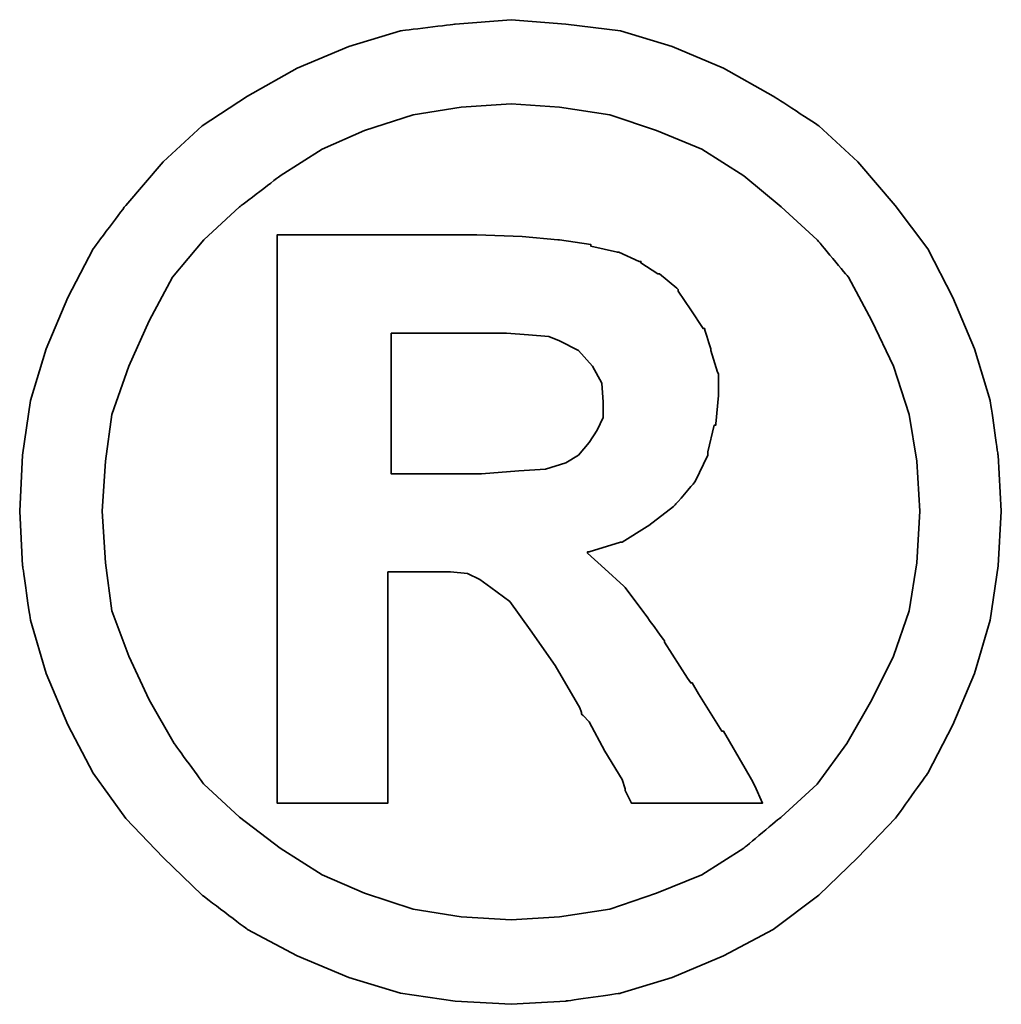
# Model space of a CAD drawing. Header units: millimetres. Extents: x -51 to 319, y -54 to 83.
# Tile 104 of 108: x 190.285 to 190.755, y 2.968 to 3.439. Entities that reach past the tile are written whole.
import ezdxf

# ---------------------------------------------------------------- set-up
doc = ezdxf.new("R2010")
doc.units = ezdxf.units.MM
doc.layers.add('DIM', color=4, linetype='Continuous')
doc.layers.add('layer 1', color=7, linetype='Continuous')

# ---------------------------------------------------------------- blocks, each defined once
blk = doc.blocks.new('TBI MOTION logo(完整正式版)')
at = {"layer": 'layer 1', "color": 22, "lineweight": 35}
for points, knots in [([(81.20634, 4.98624), (81.20634, 4.98624), (81.18649, 5.32862), (81.18649, 5.32862), (81.18649, 5.32862), (81.18649, 5.32862), (81.13886, 5.66206), (81.13886, 5.66206), (81.13886, 5.66206), (81.13886, 5.66206), (81.04359, 5.97764), (81.04359, 5.97764), (81.04359, 5.97764), (81.04359, 5.97764), (80.91061, 6.29124), (80.91061, 6.29124), (80.91061, 6.29124), (80.91061, 6.29124), (80.75778, 6.58697), (80.75778, 6.58697), (80.75778, 6.58697), (80.75778, 6.58697), (80.5593, 6.85294), (80.5593, 6.85294), (80.5593, 6.85294), (80.5593, 6.85294), (80.33105, 7.1189), (80.33105, 7.1189), (80.33105, 7.1189), (80.33105, 7.1189), (80.09287, 7.33921), (80.09287, 7.33921), (80.09287, 7.33921), (80.09287, 7.33921), (79.815, 7.51982), (79.815, 7.51982), (79.815, 7.51982), (79.815, 7.51982), (79.51133, 7.69051), (79.51133, 7.69051), (79.51133, 7.69051), (79.51133, 7.69051), (79.19773, 7.8235), (79.19773, 7.8235), (79.19773, 7.8235), (79.19773, 7.8235), (78.88215, 7.91877), (78.88215, 7.91877), (78.88215, 7.91877), (78.88215, 7.91877), (78.54871, 7.95846), (78.54871, 7.95846), (78.54871, 7.95846), (78.54871, 7.95846), (78.21526, 7.98625), (78.21526, 7.98625), (78.21526, 7.98625), (78.21526, 7.98625), (77.87388, 7.95846), (77.87388, 7.95846), (77.87388, 7.95846), (77.87388, 7.95846), (77.54044, 7.91877), (77.54044, 7.91877), (77.54044, 7.91877), (77.54044, 7.91877), (77.22485, 7.8235), (77.22485, 7.8235), (77.22485, 7.8235), (77.22485, 7.8235), (76.91027, 7.69051), (76.91027, 7.69051), (76.91027, 7.69051), (76.91027, 7.69051), (76.6056, 7.51982), (76.6056, 7.51982), (76.6056, 7.51982), (76.6056, 7.51982), (76.32972, 7.33921), (76.32972, 7.33921), (76.32972, 7.33921), (76.32972, 7.33921), (76.09154, 7.1189), (76.09154, 7.1189), (76.09154, 7.1189), (76.09154, 7.1189), (75.86329, 6.85294), (75.86329, 6.85294), (75.86329, 6.85294), (75.86329, 6.85294), (75.66382, 6.58697), (75.66382, 6.58697), (75.66382, 6.58697), (75.66382, 6.58697), (75.51099, 6.29124), (75.51099, 6.29124), (75.51099, 6.29124), (75.51099, 6.29124), (75.37702, 5.97764), (75.37702, 5.97764), (75.37702, 5.97764), (75.37702, 5.97764), (75.28175, 5.66206), (75.28175, 5.66206), (75.28175, 5.66206), (75.28175, 5.66206), (75.23411, 5.32862), (75.23411, 5.32862), (75.23411, 5.32862), (75.23411, 5.32862), (75.21625, 4.98624), (75.21625, 4.98624), (75.21625, 4.98624), (75.21625, 4.98624), (75.23411, 4.6528), (75.23411, 4.6528), (75.23411, 4.6528), (75.23411, 4.6528), (75.28175, 4.32035), (75.28175, 4.32035), (75.28175, 4.32035), (75.28175, 4.32035), (75.37702, 3.99583), (75.37702, 3.99583), (75.37702, 3.99583), (75.37702, 3.99583), (75.51099, 3.68224), (75.51099, 3.68224), (75.51099, 3.68224), (75.51099, 3.68224), (75.66382, 3.38749), (75.66382, 3.38749), (75.66382, 3.38749), (75.66382, 3.38749), (75.86329, 3.10963), (75.86329, 3.10963), (75.86329, 3.10963), (75.86329, 3.10963), (76.09154, 2.87145), (76.09154, 2.87145), (76.09154, 2.87145), (76.09154, 2.87145), (76.32972, 2.6432), (76.32972, 2.6432), (76.32972, 2.6432), (76.32972, 2.6432), (76.6056, 2.43381), (76.6056, 2.43381), (76.6056, 2.43381), (76.6056, 2.43381), (76.91027, 2.27205), (76.91027, 2.27205), (76.91027, 2.27205), (76.91027, 2.27205), (77.22485, 2.13906), (77.22485, 2.13906), (77.22485, 2.13906), (77.22485, 2.13906), (77.54044, 2.0438), (77.54044, 2.0438), (77.54044, 2.0438), (77.54044, 2.0438), (77.87388, 1.99616), (77.87388, 1.99616), (77.87388, 1.99616), (77.87388, 1.99616), (78.21526, 1.97631), (78.21526, 1.97631), (78.21526, 1.97631), (78.21526, 1.97631), (78.54871, 1.99616), (78.54871, 1.99616), (78.54871, 1.99616), (78.54871, 1.99616), (78.88215, 2.0438), (78.88215, 2.0438), (78.88215, 2.0438), (78.88215, 2.0438), (79.19773, 2.13906), (79.19773, 2.13906), (79.19773, 2.13906), (79.19773, 2.13906), (79.51133, 2.27205), (79.51133, 2.27205), (79.51133, 2.27205), (79.51133, 2.27205), (79.815, 2.43381), (79.815, 2.43381), (79.815, 2.43381), (79.815, 2.43381), (80.09287, 2.6432), (80.09287, 2.6432), (80.09287, 2.6432), (80.09287, 2.6432), (80.33105, 2.87145), (80.33105, 2.87145), (80.33105, 2.87145), (80.33105, 2.87145), (80.5593, 3.10963), (80.5593, 3.10963), (80.5593, 3.10963), (80.5593, 3.10963), (80.75778, 3.38749), (80.75778, 3.38749), (80.75778, 3.38749), (80.75778, 3.38749), (80.91061, 3.68224), (80.91061, 3.68224), (80.91061, 3.68224), (80.91061, 3.68224), (81.04359, 3.99583), (81.04359, 3.99583), (81.04359, 3.99583), (81.04359, 3.99583), (81.13886, 4.32035), (81.13886, 4.32035), (81.13886, 4.32035), (81.13886, 4.32035), (81.18649, 4.6528), (81.18649, 4.6528), (81.18649, 4.6528), (81.18649, 4.6528), (81.20634, 4.98624), (81.20634, 4.98624)], [0, 0, 0, 0, 0.0178571, 0.0178571, 0.0178571, 0.0178572, 0.0357143, 0.0357143, 0.0357143, 0.0357143, 0.0535714, 0.0535714, 0.0535714, 0.0535714, 0.0714286, 0.0714286, 0.0714286, 0.0714286, 0.0892857, 0.0892857, 0.0892857, 0.0892857, 0.1071429, 0.1071429, 0.1071429, 0.1071429, 0.125, 0.125, 0.125, 0.125, 0.1428571, 0.1428571, 0.1428571, 0.1428572, 0.1607143, 0.1607143, 0.1607143, 0.1607143, 0.1785714, 0.1785714, 0.1785714, 0.1785714, 0.1964286, 0.1964286, 0.1964286, 0.1964286, 0.2142857, 0.2142857, 0.2142857, 0.2142857, 0.2321429, 0.2321429, 0.2321429, 0.2321429, 0.25, 0.25, 0.25, 0.25, 0.2678571, 0.2678571, 0.2678571, 0.2678572, 0.2857143, 0.2857143, 0.2857143, 0.2857143, 0.3035714, 0.3035714, 0.3035714, 0.3035714, 0.3214286, 0.3214286, 0.3214286, 0.3214286, 0.3392857, 0.3392857, 0.3392857, 0.3392857, 0.3571429, 0.3571429, 0.3571429, 0.3571429, 0.375, 0.375, 0.375, 0.375, 0.3928571, 0.3928571, 0.3928571, 0.3928572, 0.4107143, 0.4107143, 0.4107143, 0.4107143, 0.4285714, 0.4285714, 0.4285714, 0.4285714, 0.4464286, 0.4464286, 0.4464286, 0.4464286, 0.4642857, 0.4642857, 0.4642857, 0.4642857, 0.4821429, 0.4821429, 0.4821429, 0.4821429, 0.5, 0.5, 0.5, 0.5, 0.5178571, 0.5178571, 0.5178571, 0.5178572, 0.5357143, 0.5357143, 0.5357143, 0.5357143, 0.5535714, 0.5535714, 0.5535714, 0.5535714, 0.5714286, 0.5714286, 0.5714286, 0.5714286, 0.5892857, 0.5892857, 0.5892857, 0.5892857, 0.6071429, 0.6071429, 0.6071429, 0.6071429, 0.625, 0.625, 0.625, 0.625, 0.6428571, 0.6428571, 0.6428571, 0.6428572, 0.6607143, 0.6607143, 0.6607143, 0.6607143, 0.6785714, 0.6785714, 0.6785714, 0.6785714, 0.6964286, 0.6964286, 0.6964286, 0.6964286, 0.7142857, 0.7142857, 0.7142857, 0.7142857, 0.7321429, 0.7321429, 0.7321429, 0.7321429, 0.75, 0.75, 0.75, 0.75, 0.7678571, 0.7678571, 0.7678571, 0.7678572, 0.7857143, 0.7857143, 0.7857143, 0.7857143, 0.8035714, 0.8035714, 0.8035714, 0.8035714, 0.8214286, 0.8214286, 0.8214286, 0.8214286, 0.8392857, 0.8392857, 0.8392857, 0.8392857, 0.8571429, 0.8571429, 0.8571429, 0.8571429, 0.875, 0.875, 0.875, 0.875, 0.8928571, 0.8928571, 0.8928571, 0.8928572, 0.9107143, 0.9107143, 0.9107143, 0.9107143, 0.9285714, 0.9285714, 0.9285714, 0.9285714, 0.9464286, 0.9464286, 0.9464286, 0.9464286, 0.9642857, 0.9642857, 0.9642857, 0.9642857, 0.9821429, 0.9821429, 0.9821429, 0.9821429, 1, 1, 1, 1]), ([(80.71014, 4.98624), (80.71014, 4.98624), (80.69129, 5.29091), (80.69129, 5.29091), (80.69129, 5.29091), (80.69129, 5.29091), (80.64464, 5.57672), (80.64464, 5.57672), (80.64464, 5.57672), (80.64464, 5.57672), (80.54937, 5.87245), (80.54937, 5.87245), (80.54937, 5.87245), (80.54937, 5.87245), (80.41639, 6.14833), (80.41639, 6.14833), (80.41639, 6.14833), (80.41639, 6.14833), (80.27349, 6.41429), (80.27349, 6.41429), (80.27349, 6.41429), (80.27349, 6.41429), (80.08295, 6.64255), (80.08295, 6.64255), (80.08295, 6.64255), (80.08295, 6.64255), (79.86264, 6.84301), (79.86264, 6.84301), (79.86264, 6.84301), (79.86264, 6.84301), (79.63439, 7.03355), (79.63439, 7.03355), (79.63439, 7.03355), (79.63439, 7.03355), (79.37835, 7.1963), (79.37835, 7.1963), (79.37835, 7.1963), (79.37835, 7.1963), (79.10246, 7.30944), (79.10246, 7.30944), (79.10246, 7.30944), (79.10246, 7.30944), (78.81665, 7.40471), (78.81665, 7.40471), (78.81665, 7.40471), (78.81665, 7.40471), (78.511, 7.45234), (78.511, 7.45234), (78.511, 7.45234), (78.511, 7.45234), (78.21526, 7.47219), (78.21526, 7.47219), (78.21526, 7.47219), (78.21526, 7.47219), (77.9106, 7.45234), (77.9106, 7.45234), (77.9106, 7.45234), (77.9106, 7.45234), (77.61685, 7.40471), (77.61685, 7.40471), (77.61685, 7.40471), (77.61685, 7.40471), (77.32012, 7.30944), (77.32012, 7.30944), (77.32012, 7.30944), (77.32012, 7.30944), (77.06309, 7.1963), (77.06309, 7.1963), (77.06309, 7.1963), (77.06309, 7.1963), (76.80606, 7.03355), (76.80606, 7.03355), (76.80606, 7.03355), (76.80606, 7.03355), (76.55797, 6.84301), (76.55797, 6.84301), (76.55797, 6.84301), (76.55797, 6.84301), (76.34063, 6.64255), (76.34063, 6.64255), (76.34063, 6.64255), (76.34063, 6.64255), (76.1491, 6.41429), (76.1491, 6.41429), (76.1491, 6.41429), (76.1491, 6.41429), (76.0062, 6.14833), (76.0062, 6.14833), (76.0062, 6.14833), (76.0062, 6.14833), (75.88314, 5.87245), (75.88314, 5.87245), (75.88314, 5.87245), (75.88314, 5.87245), (75.77794, 5.57672), (75.77794, 5.57672), (75.77794, 5.57672), (75.77794, 5.57672), (75.73924, 5.29091), (75.73924, 5.29091), (75.73924, 5.29091), (75.73924, 5.29091), (75.72039, 4.98624), (75.72039, 4.98624), (75.72039, 4.98624), (75.72039, 4.98624), (75.73924, 4.67165), (75.73924, 4.67165), (75.73924, 4.67165), (75.73924, 4.67165), (75.77794, 4.37791), (75.77794, 4.37791), (75.77794, 4.37791), (75.77794, 4.37791), (75.88314, 4.10102), (75.88314, 4.10102), (75.88314, 4.10102), (75.88314, 4.10102), (76.0062, 3.83407), (76.0062, 3.83407), (76.0062, 3.83407), (76.0062, 3.83407), (76.15902, 3.56811), (76.15902, 3.56811), (76.15902, 3.56811), (76.15902, 3.56811), (76.34063, 3.32001), (76.34063, 3.32001), (76.34063, 3.32001), (76.34063, 3.32001), (76.55797, 3.11955), (76.55797, 3.11955), (76.55797, 3.11955), (76.55797, 3.11955), (76.80606, 2.92901), (76.80606, 2.92901), (76.80606, 2.92901), (76.80606, 2.92901), (77.06309, 2.76725), (77.06309, 2.76725), (77.06309, 2.76725), (77.06309, 2.76725), (77.32012, 2.65412), (77.32012, 2.65412), (77.32012, 2.65412), (77.32012, 2.65412), (77.61685, 2.55786), (77.61685, 2.55786), (77.61685, 2.55786), (77.61685, 2.55786), (77.9106, 2.51022), (77.9106, 2.51022), (77.9106, 2.51022), (77.9106, 2.51022), (78.21526, 2.49137), (78.21526, 2.49137), (78.21526, 2.49137), (78.21526, 2.49137), (78.511, 2.51022), (78.511, 2.51022), (78.511, 2.51022), (78.511, 2.51022), (78.81665, 2.55786), (78.81665, 2.55786), (78.81665, 2.55786), (78.81665, 2.55786), (79.10246, 2.65412), (79.10246, 2.65412), (79.10246, 2.65412), (79.10246, 2.65412), (79.37835, 2.76725), (79.37835, 2.76725), (79.37835, 2.76725), (79.37835, 2.76725), (79.63439, 2.92901), (79.63439, 2.92901), (79.63439, 2.92901), (79.63439, 2.92901), (79.86264, 3.11955), (79.86264, 3.11955), (79.86264, 3.11955), (79.86264, 3.11955), (80.08295, 3.32001), (80.08295, 3.32001), (80.08295, 3.32001), (80.08295, 3.32001), (80.26356, 3.56811), (80.26356, 3.56811), (80.26356, 3.56811), (80.26356, 3.56811), (80.41639, 3.83407), (80.41639, 3.83407), (80.41639, 3.83407), (80.41639, 3.83407), (80.54937, 4.10102), (80.54937, 4.10102), (80.54937, 4.10102), (80.54937, 4.10102), (80.64464, 4.37791), (80.64464, 4.37791), (80.64464, 4.37791), (80.64464, 4.37791), (80.69129, 4.67165), (80.69129, 4.67165), (80.69129, 4.67165), (80.69129, 4.67165), (80.71014, 4.98624), (80.71014, 4.98624)], [0, 0, 0, 0, 0.0192308, 0.0192308, 0.0192308, 0.0192308, 0.0384615, 0.0384615, 0.0384615, 0.0384615, 0.0576923, 0.0576923, 0.0576923, 0.0576923, 0.0769231, 0.0769231, 0.0769231, 0.0769231, 0.0961538, 0.0961538, 0.0961538, 0.0961539, 0.1153846, 0.1153846, 0.1153846, 0.1153846, 0.1346154, 0.1346154, 0.1346154, 0.1346154, 0.1538462, 0.1538462, 0.1538462, 0.1538462, 0.1730769, 0.1730769, 0.1730769, 0.1730769, 0.1923077, 0.1923077, 0.1923077, 0.1923077, 0.2115385, 0.2115385, 0.2115385, 0.2115385, 0.2307692, 0.2307692, 0.2307692, 0.2307692, 0.25, 0.25, 0.25, 0.25, 0.2692308, 0.2692308, 0.2692308, 0.2692308, 0.2884615, 0.2884615, 0.2884615, 0.2884615, 0.3076923, 0.3076923, 0.3076923, 0.3076923, 0.3269231, 0.3269231, 0.3269231, 0.3269231, 0.3461538, 0.3461538, 0.3461538, 0.3461539, 0.3653846, 0.3653846, 0.3653846, 0.3653846, 0.3846154, 0.3846154, 0.3846154, 0.3846154, 0.4038462, 0.4038462, 0.4038462, 0.4038462, 0.4230769, 0.4230769, 0.4230769, 0.4230769, 0.4423077, 0.4423077, 0.4423077, 0.4423077, 0.4615385, 0.4615385, 0.4615385, 0.4615385, 0.4807692, 0.4807692, 0.4807692, 0.4807692, 0.5, 0.5, 0.5, 0.5, 0.5192308, 0.5192308, 0.5192308, 0.5192308, 0.5384615, 0.5384615, 0.5384615, 0.5384615, 0.5576923, 0.5576923, 0.5576923, 0.5576923, 0.5769231, 0.5769231, 0.5769231, 0.5769231, 0.5961538, 0.5961538, 0.5961538, 0.5961539, 0.6153846, 0.6153846, 0.6153846, 0.6153846, 0.6346154, 0.6346154, 0.6346154, 0.6346154, 0.6538462, 0.6538462, 0.6538462, 0.6538462, 0.6730769, 0.6730769, 0.6730769, 0.6730769, 0.6923077, 0.6923077, 0.6923077, 0.6923077, 0.7115385, 0.7115385, 0.7115385, 0.7115385, 0.7307692, 0.7307692, 0.7307692, 0.7307692, 0.75, 0.75, 0.75, 0.75, 0.7692308, 0.7692308, 0.7692308, 0.7692308, 0.7884615, 0.7884615, 0.7884615, 0.7884615, 0.8076923, 0.8076923, 0.8076923, 0.8076923, 0.8269231, 0.8269231, 0.8269231, 0.8269231, 0.8461538, 0.8461538, 0.8461538, 0.8461539, 0.8653846, 0.8653846, 0.8653846, 0.8653846, 0.8846154, 0.8846154, 0.8846154, 0.8846154, 0.9038462, 0.9038462, 0.9038462, 0.9038462, 0.9230769, 0.9230769, 0.9230769, 0.9230769, 0.9423077, 0.9423077, 0.9423077, 0.9423077, 0.9615385, 0.9615385, 0.9615385, 0.9615385, 0.9807692, 0.9807692, 0.9807692, 0.9807692, 1, 1, 1, 1]), ([(76.78721, 3.2823), (76.78721, 3.2823), (76.78721, 3.32001), (76.78721, 3.32001), (76.78721, 3.32001), (76.78721, 3.32001), (76.78721, 3.42422), (76.78721, 3.42422), (76.78721, 3.42422), (76.78721, 3.42422), (76.78721, 3.59689), (76.78721, 3.59689), (76.78721, 3.59689), (76.78721, 3.59689), (76.78721, 3.80529), (76.78721, 3.80529), (76.78721, 3.80529), (76.78721, 3.80529), (76.78721, 4.0524), (76.78721, 4.0524), (76.78721, 4.0524), (76.78721, 4.0524), (76.78721, 4.32035), (76.78721, 4.32035), (76.78721, 4.32035), (76.78721, 4.32035), (76.78721, 4.92868), (76.78721, 4.92868), (76.78721, 4.92868), (76.78721, 4.92868), (76.78721, 5.53801), (76.78721, 5.53801), (76.78721, 5.53801), (76.78721, 5.53801), (76.78721, 5.82482), (76.78721, 5.82482), (76.78721, 5.82482), (76.78721, 5.82482), (76.78721, 6.07291), (76.78721, 6.07291), (76.78721, 6.07291), (76.78721, 6.07291), (76.78721, 6.30017), (76.78721, 6.30017), (76.78721, 6.30017), (76.78721, 6.30017), (76.78721, 6.45399), (76.78721, 6.45399), (76.78721, 6.45399), (76.78721, 6.45399), (76.78721, 6.5572), (76.78721, 6.5572), (76.78721, 6.5572), (76.78721, 6.5572), (76.78721, 6.59689), (76.78721, 6.59689), (76.78721, 6.59689), (76.78721, 6.59689), (76.78721, 6.67232), (76.78721, 6.67232), (76.78721, 6.67232), (76.78721, 6.67232), (76.8537, 6.67232), (76.8537, 6.67232), (76.8537, 6.67232), (76.8537, 6.67232), (76.87355, 6.67232), (76.87355, 6.67232), (76.87355, 6.67232), (76.87355, 6.67232), (76.91027, 6.67232), (76.91027, 6.67232), (76.91027, 6.67232), (76.91027, 6.67232), (77.04424, 6.67232), (77.04424, 6.67232), (77.04424, 6.67232), (77.04424, 6.67232), (77.22485, 6.67232), (77.22485, 6.67232), (77.22485, 6.67232), (77.22485, 6.67232), (77.43524, 6.67232), (77.43524, 6.67232), (77.43524, 6.67232), (77.43524, 6.67232), (77.65357, 6.67232), (77.65357, 6.67232), (77.65357, 6.67232), (77.65357, 6.67232), (77.82625, 6.67232), (77.82625, 6.67232), (77.82625, 6.67232), (77.82625, 6.67232), (77.94037, 6.67232), (77.94037, 6.67232), (77.94037, 6.67232), (77.94037, 6.67232), (77.97709, 6.67232), (77.97709, 6.67232), (77.97709, 6.67232), (77.97709, 6.67232), (77.99694, 6.67232), (77.99694, 6.67232), (77.99694, 6.67232), (77.99694, 6.67232), (78.00686, 6.67232), (78.00686, 6.67232), (78.00686, 6.67232), (78.00686, 6.67232), (78.28275, 6.6624), (78.28275, 6.6624), (78.28275, 6.6624), (78.28275, 6.6624), (78.50107, 6.64255), (78.50107, 6.64255), (78.50107, 6.64255), (78.50107, 6.64255), (78.511, 6.64255), (78.511, 6.64255), (78.511, 6.64255), (78.511, 6.64255), (78.70154, 6.61476), (78.70154, 6.61476), (78.70154, 6.61476), (78.70154, 6.61476), (78.70154, 6.60483), (78.70154, 6.60483), (78.70154, 6.60483), (78.70154, 6.60483), (78.86429, 6.56713), (78.86429, 6.56713), (78.86429, 6.56713), (78.86429, 6.56713), (78.87223, 6.56713), (78.87223, 6.56713), (78.87223, 6.56713), (78.87223, 6.56713), (78.99727, 6.51056), (78.99727, 6.51056), (78.99727, 6.51056), (78.99727, 6.51056), (79.00719, 6.51056), (79.00719, 6.51056), (79.00719, 6.51056), (79.00719, 6.51056), (79.00719, 6.50162), (79.00719, 6.50162), (79.00719, 6.50162), (79.00719, 6.50162), (79.1104, 6.43415), (79.1104, 6.43415), (79.1104, 6.43415), (79.1104, 6.43415), (79.12132, 6.43415), (79.12132, 6.43415), (79.12132, 6.43415), (79.12132, 6.43415), (79.22552, 6.34781), (79.22552, 6.34781), (79.22552, 6.34781), (79.22552, 6.34781), (79.23544, 6.33888), (79.23544, 6.33888), (79.23544, 6.33888), (79.23544, 6.33888), (79.23544, 6.32895), (79.23544, 6.32895), (79.23544, 6.32895), (79.23544, 6.32895), (79.31087, 6.21483), (79.31087, 6.21483), (79.31087, 6.21483), (79.31087, 6.21483), (79.38629, 6.1007), (79.38629, 6.1007), (79.38629, 6.1007), (79.38629, 6.1007), (79.3972, 6.1007), (79.3972, 6.1007), (79.3972, 6.1007), (79.3972, 6.1007), (79.3972, 6.09078), (79.3972, 6.09078), (79.3972, 6.09078), (79.3972, 6.09078), (79.43392, 5.97764), (79.43392, 5.97764), (79.43392, 5.97764), (79.43392, 5.97764), (79.43392, 5.96772), (79.43392, 5.96772), (79.43392, 5.96772), (79.43392, 5.96772), (79.47362, 5.83474), (79.47362, 5.83474), (79.47362, 5.83474), (79.47362, 5.83474), (79.48156, 5.82482), (79.48156, 5.82482), (79.48156, 5.82482), (79.48156, 5.82482), (79.48156, 5.69977), (79.48156, 5.69977), (79.48156, 5.69977), (79.48156, 5.69977), (79.48156, 5.69183), (79.48156, 5.69183), (79.48156, 5.69183), (79.48156, 5.69183), (79.4637, 5.51915), (79.4637, 5.51915), (79.4637, 5.51915), (79.4637, 5.51915), (79.4637, 5.51122), (79.4637, 5.51122), (79.4637, 5.51122), (79.4637, 5.51122), (79.45377, 5.51122), (79.45377, 5.51122), (79.45377, 5.51122), (79.45377, 5.51122), (79.41507, 5.34847), (79.41507, 5.34847), (79.41507, 5.34847), (79.41507, 5.34847), (79.41507, 5.33854), (79.41507, 5.33854), (79.41507, 5.33854), (79.41507, 5.33854), (79.41507, 5.32862), (79.41507, 5.32862), (79.41507, 5.32862), (79.41507, 5.32862), (79.33865, 5.16785), (79.33865, 5.16785), (79.33865, 5.16785), (79.33865, 5.16785), (79.33071, 5.15693), (79.33071, 5.15693), (79.33071, 5.15693), (79.33071, 5.15693), (79.2156, 5.02495), (79.2156, 5.02495), (79.2156, 5.02495), (79.2156, 5.02495), (79.20567, 5.01502), (79.20567, 5.01502), (79.20567, 5.01502), (79.20567, 5.01502), (79.05483, 4.89991), (79.05483, 4.89991), (79.05483, 4.89991), (79.05483, 4.89991), (79.04491, 4.89197), (79.04491, 4.89197), (79.04491, 4.89197), (79.04491, 4.89197), (78.89208, 4.7967), (78.89208, 4.7967), (78.89208, 4.7967), (78.89208, 4.7967), (78.88215, 4.7967), (78.88215, 4.7967), (78.88215, 4.7967), (78.88215, 4.7967), (78.69161, 4.73913), (78.69161, 4.73913), (78.69161, 4.73913), (78.69161, 4.73913), (78.68169, 4.73913), (78.68169, 4.73913), (78.68169, 4.73913), (78.68169, 4.73913), (78.68169, 4.72921), (78.68169, 4.72921), (78.68169, 4.72921), (78.68169, 4.72921), (78.78688, 4.63394), (78.78688, 4.63394), (78.78688, 4.63394), (78.78688, 4.63394), (78.902, 4.52875), (78.902, 4.52875), (78.902, 4.52875), (78.902, 4.52875), (78.91093, 4.52081), (78.91093, 4.52081), (78.91093, 4.52081), (78.91093, 4.52081), (79.02506, 4.36798), (79.02506, 4.36798), (79.02506, 4.36798), (79.02506, 4.36798), (79.1501, 4.1953), (79.1501, 4.1953), (79.1501, 4.1953), (79.1501, 4.1953), (79.1501, 4.18736), (79.1501, 4.18736), (79.1501, 4.18736), (79.1501, 4.18736), (79.29201, 3.96705), (79.29201, 3.96705), (79.29201, 3.96705), (79.29201, 3.96705), (79.31087, 3.93828), (79.31087, 3.93828), (79.31087, 3.93828), (79.31087, 3.93828), (79.32079, 3.93828), (79.32079, 3.93828), (79.32079, 3.93828), (79.32079, 3.93828), (79.3585, 3.87178), (79.3585, 3.87178), (79.3585, 3.87178), (79.3585, 3.87178), (79.50141, 3.64353), (79.50141, 3.64353), (79.50141, 3.64353), (79.50141, 3.64353), (79.51133, 3.64353), (79.51133, 3.64353), (79.51133, 3.64353), (79.51133, 3.64353), (79.64431, 3.41528), (79.64431, 3.41528), (79.64431, 3.41528), (79.64431, 3.41528), (79.68202, 3.3478), (79.68202, 3.3478), (79.68202, 3.3478), (79.68202, 3.3478), (79.70187, 3.31009), (79.70187, 3.31009), (79.70187, 3.31009), (79.70187, 3.31009), (79.7495, 3.2049), (79.7495, 3.2049), (79.7495, 3.2049), (79.7495, 3.2049), (79.64431, 3.2049), (79.64431, 3.2049), (79.64431, 3.2049), (79.64431, 3.2049), (79.62546, 3.2049), (79.62546, 3.2049), (79.62546, 3.2049), (79.62546, 3.2049), (79.53912, 3.2049), (79.53912, 3.2049), (79.53912, 3.2049), (79.53912, 3.2049), (79.31087, 3.2049), (79.31087, 3.2049), (79.31087, 3.2049), (79.31087, 3.2049), (79.08262, 3.2049), (79.08262, 3.2049), (79.08262, 3.2049), (79.08262, 3.2049), (79.00719, 3.2049), (79.00719, 3.2049), (79.00719, 3.2049), (79.00719, 3.2049), (78.98735, 3.2049), (78.98735, 3.2049), (78.98735, 3.2049), (78.98735, 3.2049), (78.94964, 3.2049), (78.94964, 3.2049), (78.94964, 3.2049), (78.94964, 3.2049), (78.92979, 3.24459), (78.92979, 3.24459), (78.92979, 3.24459), (78.92979, 3.24459), (78.91093, 3.2823), (78.91093, 3.2823), (78.91093, 3.2823), (78.91093, 3.2823), (78.91093, 3.29223), (78.91093, 3.29223), (78.91093, 3.29223), (78.91093, 3.29223), (78.89208, 3.3478), (78.89208, 3.3478), (78.89208, 3.3478), (78.89208, 3.3478), (78.78688, 3.52048), (78.78688, 3.52048), (78.78688, 3.52048), (78.78688, 3.52048), (78.69161, 3.7001), (78.69161, 3.7001), (78.69161, 3.7001), (78.69161, 3.7001), (78.6539, 3.7388), (78.6539, 3.7388), (78.6539, 3.7388), (78.6539, 3.7388), (78.64398, 3.74873), (78.64398, 3.74873), (78.64398, 3.74873), (78.64398, 3.74873), (78.64398, 3.75766), (78.64398, 3.75766), (78.64398, 3.75766), (78.64398, 3.75766), (78.63405, 3.78644), (78.63405, 3.78644), (78.63405, 3.78644), (78.63405, 3.78644), (78.48321, 4.04347), (78.48321, 4.04347), (78.48321, 4.04347), (78.48321, 4.04347), (78.33038, 4.2618), (78.33038, 4.2618), (78.33038, 4.2618), (78.33038, 4.2618), (78.20732, 4.43447), (78.20732, 4.43447), (78.20732, 4.43447), (78.20732, 4.43447), (78.09221, 4.52081), (78.09221, 4.52081), (78.09221, 4.52081), (78.09221, 4.52081), (78.02472, 4.56845), (78.02472, 4.56845), (78.02472, 4.56845), (78.02472, 4.56845), (77.9493, 4.60616), (77.9493, 4.60616), (77.9493, 4.60616), (77.9493, 4.60616), (77.8451, 4.61608), (77.8451, 4.61608), (77.8451, 4.61608), (77.8451, 4.61608), (77.71113, 4.61608), (77.71113, 4.61608), (77.71113, 4.61608), (77.71113, 4.61608), (77.69128, 4.61608), (77.69128, 4.61608), (77.69128, 4.61608), (77.69128, 4.61608), (77.67342, 4.61608), (77.67342, 4.61608), (77.67342, 4.61608), (77.67342, 4.61608), (77.5583, 4.61608), (77.5583, 4.61608), (77.5583, 4.61608), (77.5583, 4.61608), (77.46303, 4.61608), (77.46303, 4.61608), (77.46303, 4.61608), (77.46303, 4.61608), (77.46303, 4.54761), (77.46303, 4.54761), (77.46303, 4.54761), (77.46303, 4.54761), (77.46303, 4.47318), (77.46303, 4.47318), (77.46303, 4.47318), (77.46303, 4.47318), (77.46303, 4.24294), (77.46303, 4.24294), (77.46303, 4.24294), (77.46303, 4.24294), (77.46303, 3.99583), (77.46303, 3.99583), (77.46303, 3.99583), (77.46303, 3.99583), (77.46303, 3.72888), (77.46303, 3.72888), (77.46303, 3.72888), (77.46303, 3.72888), (77.46303, 3.51055), (77.46303, 3.51055), (77.46303, 3.51055), (77.46303, 3.51055), (77.46303, 3.42422), (77.46303, 3.42422), (77.46303, 3.42422), (77.46303, 3.42422), (77.46303, 3.35773), (77.46303, 3.35773), (77.46303, 3.35773), (77.46303, 3.35773), (77.46303, 3.30017), (77.46303, 3.30017), (77.46303, 3.30017), (77.46303, 3.30017), (77.46303, 3.2823), (77.46303, 3.2823), (77.46303, 3.2823), (77.46303, 3.2823), (77.46303, 3.2049), (77.46303, 3.2049), (77.46303, 3.2049), (77.46303, 3.2049), (77.39753, 3.2049), (77.39753, 3.2049), (77.39753, 3.2049), (77.39753, 3.2049), (77.37768, 3.2049), (77.37768, 3.2049), (77.37768, 3.2049), (77.37768, 3.2049), (77.32012, 3.2049), (77.32012, 3.2049), (77.32012, 3.2049), (77.32012, 3.2049), (77.12165, 3.2049), (77.12165, 3.2049), (77.12165, 3.2049), (77.12165, 3.2049), (76.94897, 3.2049), (76.94897, 3.2049), (76.94897, 3.2049), (76.94897, 3.2049), (76.8924, 3.2049), (76.8924, 3.2049), (76.8924, 3.2049), (76.8924, 3.2049), (76.8537, 3.2049), (76.8537, 3.2049), (76.8537, 3.2049), (76.8537, 3.2049), (76.78721, 3.2049), (76.78721, 3.2049), (76.78721, 3.2049), (76.78721, 3.2049), (76.78721, 3.2823), (76.78721, 3.2823)], [0, 0, 0, 0, 0.0074074, 0.0074074, 0.0074074, 0.0074074, 0.0148148, 0.0148148, 0.0148148, 0.0148148, 0.0222222, 0.0222222, 0.0222222, 0.0222222, 0.0296296, 0.0296296, 0.0296296, 0.0296296, 0.037037, 0.037037, 0.037037, 0.037037, 0.0444444, 0.0444444, 0.0444444, 0.0444445, 0.0518519, 0.0518519, 0.0518519, 0.0518519, 0.0592593, 0.0592593, 0.0592593, 0.0592593, 0.0666667, 0.0666667, 0.0666667, 0.0666667, 0.0740741, 0.0740741, 0.0740741, 0.0740741, 0.0814815, 0.0814815, 0.0814815, 0.0814815, 0.0888889, 0.0888889, 0.0888889, 0.0888889, 0.0962963, 0.0962963, 0.0962963, 0.0962963, 0.1037037, 0.1037037, 0.1037037, 0.1037037, 0.1111111, 0.1111111, 0.1111111, 0.1111111, 0.1185185, 0.1185185, 0.1185185, 0.1185185, 0.1259259, 0.1259259, 0.1259259, 0.1259259, 0.1333333, 0.1333333, 0.1333333, 0.1333333, 0.1407407, 0.1407407, 0.1407407, 0.1407408, 0.1481481, 0.1481481, 0.1481481, 0.1481482, 0.1555556, 0.1555556, 0.1555556, 0.1555556, 0.162963, 0.162963, 0.162963, 0.162963, 0.1703704, 0.1703704, 0.1703704, 0.1703704, 0.1777778, 0.1777778, 0.1777778, 0.1777778, 0.1851852, 0.1851852, 0.1851852, 0.1851852, 0.1925926, 0.1925926, 0.1925926, 0.1925926, 0.2, 0.2, 0.2, 0.2, 0.2074074, 0.2074074, 0.2074074, 0.2074074, 0.2148148, 0.2148148, 0.2148148, 0.2148148, 0.2222222, 0.2222222, 0.2222222, 0.2222222, 0.2296296, 0.2296296, 0.2296296, 0.2296296, 0.237037, 0.237037, 0.237037, 0.237037, 0.2444444, 0.2444444, 0.2444444, 0.2444445, 0.2518519, 0.2518519, 0.2518519, 0.2518519, 0.2592593, 0.2592593, 0.2592593, 0.2592593, 0.2666667, 0.2666667, 0.2666667, 0.2666667, 0.2740741, 0.2740741, 0.2740741, 0.2740741, 0.2814815, 0.2814815, 0.2814815, 0.2814815, 0.2888889, 0.2888889, 0.2888889, 0.2888889, 0.2962963, 0.2962963, 0.2962963, 0.2962963, 0.3037037, 0.3037037, 0.3037037, 0.3037037, 0.3111111, 0.3111111, 0.3111111, 0.3111111, 0.3185185, 0.3185185, 0.3185185, 0.3185185, 0.3259259, 0.3259259, 0.3259259, 0.3259259, 0.3333333, 0.3333333, 0.3333333, 0.3333333, 0.3407407, 0.3407407, 0.3407407, 0.3407408, 0.3481481, 0.3481481, 0.3481481, 0.3481482, 0.3555556, 0.3555556, 0.3555556, 0.3555556, 0.362963, 0.362963, 0.362963, 0.362963, 0.3703704, 0.3703704, 0.3703704, 0.3703704, 0.3777778, 0.3777778, 0.3777778, 0.3777778, 0.3851852, 0.3851852, 0.3851852, 0.3851852, 0.3925926, 0.3925926, 0.3925926, 0.3925926, 0.4, 0.4, 0.4, 0.4, 0.4074074, 0.4074074, 0.4074074, 0.4074074, 0.4148148, 0.4148148, 0.4148148, 0.4148148, 0.4222222, 0.4222222, 0.4222222, 0.4222222, 0.4296296, 0.4296296, 0.4296296, 0.4296296, 0.437037, 0.437037, 0.437037, 0.437037, 0.4444444, 0.4444444, 0.4444444, 0.4444445, 0.4518519, 0.4518519, 0.4518519, 0.4518519, 0.4592593, 0.4592593, 0.4592593, 0.4592593, 0.4666667, 0.4666667, 0.4666667, 0.4666667, 0.4740741, 0.4740741, 0.4740741, 0.4740741, 0.4814815, 0.4814815, 0.4814815, 0.4814815, 0.4888889, 0.4888889, 0.4888889, 0.4888889, 0.4962963, 0.4962963, 0.4962963, 0.4962963, 0.5037037, 0.5037037, 0.5037037, 0.5037037, 0.5111111, 0.5111111, 0.5111111, 0.5111111, 0.5185185, 0.5185185, 0.5185185, 0.5185185, 0.5259259, 0.5259259, 0.5259259, 0.5259259, 0.5333333, 0.5333333, 0.5333333, 0.5333333, 0.5407407, 0.5407407, 0.5407407, 0.5407408, 0.5481481, 0.5481481, 0.5481481, 0.5481482, 0.5555556, 0.5555556, 0.5555556, 0.5555556, 0.562963, 0.562963, 0.562963, 0.562963, 0.5703704, 0.5703704, 0.5703704, 0.5703704, 0.5777778, 0.5777778, 0.5777778, 0.5777778, 0.5851852, 0.5851852, 0.5851852, 0.5851852, 0.5925926, 0.5925926, 0.5925926, 0.5925926, 0.6, 0.6, 0.6, 0.6, 0.6074074, 0.6074074, 0.6074074, 0.6074074, 0.6148148, 0.6148148, 0.6148148, 0.6148148, 0.6222222, 0.6222222, 0.6222222, 0.6222222, 0.6296296, 0.6296296, 0.6296296, 0.6296296, 0.637037, 0.637037, 0.637037, 0.637037, 0.6444444, 0.6444444, 0.6444444, 0.6444445, 0.6518519, 0.6518519, 0.6518519, 0.6518519, 0.6592593, 0.6592593, 0.6592593, 0.6592593, 0.6666667, 0.6666667, 0.6666667, 0.6666667, 0.6740741, 0.6740741, 0.6740741, 0.6740741, 0.6814815, 0.6814815, 0.6814815, 0.6814815, 0.6888889, 0.6888889, 0.6888889, 0.6888889, 0.6962963, 0.6962963, 0.6962963, 0.6962963, 0.7037037, 0.7037037, 0.7037037, 0.7037037, 0.7111111, 0.7111111, 0.7111111, 0.7111111, 0.7185185, 0.7185185, 0.7185185, 0.7185185, 0.7259259, 0.7259259, 0.7259259, 0.7259259, 0.7333333, 0.7333333, 0.7333333, 0.7333333, 0.7407407, 0.7407407, 0.7407407, 0.7407408, 0.7481481, 0.7481481, 0.7481481, 0.7481482, 0.7555556, 0.7555556, 0.7555556, 0.7555556, 0.762963, 0.762963, 0.762963, 0.762963, 0.7703704, 0.7703704, 0.7703704, 0.7703704, 0.7777778, 0.7777778, 0.7777778, 0.7777778, 0.7851852, 0.7851852, 0.7851852, 0.7851852, 0.7925926, 0.7925926, 0.7925926, 0.7925926, 0.8, 0.8, 0.8, 0.8, 0.8074074, 0.8074074, 0.8074074, 0.8074074, 0.8148148, 0.8148148, 0.8148148, 0.8148148, 0.8222222, 0.8222222, 0.8222222, 0.8222222, 0.8296296, 0.8296296, 0.8296296, 0.8296296, 0.837037, 0.837037, 0.837037, 0.837037, 0.8444444, 0.8444444, 0.8444444, 0.8444445, 0.8518519, 0.8518519, 0.8518519, 0.8518519, 0.8592593, 0.8592593, 0.8592593, 0.8592593, 0.8666667, 0.8666667, 0.8666667, 0.8666667, 0.8740741, 0.8740741, 0.8740741, 0.8740741, 0.8814815, 0.8814815, 0.8814815, 0.8814815, 0.8888889, 0.8888889, 0.8888889, 0.8888889, 0.8962963, 0.8962963, 0.8962963, 0.8962963, 0.9037037, 0.9037037, 0.9037037, 0.9037037, 0.9111111, 0.9111111, 0.9111111, 0.9111111, 0.9185185, 0.9185185, 0.9185185, 0.9185185, 0.9259259, 0.9259259, 0.9259259, 0.9259259, 0.9333333, 0.9333333, 0.9333333, 0.9333333, 0.9407407, 0.9407407, 0.9407407, 0.9407408, 0.9481481, 0.9481481, 0.9481481, 0.9481482, 0.9555556, 0.9555556, 0.9555556, 0.9555556, 0.962963, 0.962963, 0.962963, 0.962963, 0.9703704, 0.9703704, 0.9703704, 0.9703704, 0.9777778, 0.9777778, 0.9777778, 0.9777778, 0.9851852, 0.9851852, 0.9851852, 0.9851852, 0.9925926, 0.9925926, 0.9925926, 0.9925926, 1, 1, 1, 1]), ([(77.48288, 6.07291), (77.48288, 6.07291), (77.48288, 5.99551), (77.48288, 5.99551), (77.48288, 5.99551), (77.48288, 5.99551), (77.48288, 5.82482), (77.48288, 5.82482), (77.48288, 5.82482), (77.48288, 5.82482), (77.48288, 5.63328), (77.48288, 5.63328), (77.48288, 5.63328), (77.48288, 5.63328), (77.48288, 5.46358), (77.48288, 5.46358), (77.48288, 5.46358), (77.48288, 5.46358), (77.48288, 5.29091), (77.48288, 5.29091), (77.48288, 5.29091), (77.48288, 5.29091), (77.48288, 5.21449), (77.48288, 5.21449), (77.48288, 5.21449), (77.48288, 5.21449), (77.50074, 5.21449), (77.50074, 5.21449), (77.50074, 5.21449), (77.50074, 5.21449), (77.71113, 5.21449), (77.71113, 5.21449), (77.71113, 5.21449), (77.71113, 5.21449), (77.94037, 5.21449), (77.94037, 5.21449), (77.94037, 5.21449), (77.94037, 5.21449), (78.01579, 5.21449), (78.01579, 5.21449), (78.01579, 5.21449), (78.01579, 5.21449), (78.03465, 5.21449), (78.03465, 5.21449), (78.03465, 5.21449), (78.03465, 5.21449), (78.2629, 5.23335), (78.2629, 5.23335), (78.2629, 5.23335), (78.2629, 5.23335), (78.42565, 5.24327), (78.42565, 5.24327), (78.42565, 5.24327), (78.42565, 5.24327), (78.54871, 5.28098), (78.54871, 5.28098), (78.54871, 5.28098), (78.54871, 5.28098), (78.62611, 5.32862), (78.62611, 5.32862), (78.62611, 5.32862), (78.62611, 5.32862), (78.69161, 5.40503), (78.69161, 5.40503), (78.69161, 5.40503), (78.69161, 5.40503), (78.73925, 5.48145), (78.73925, 5.48145), (78.73925, 5.48145), (78.73925, 5.48145), (78.77696, 5.55885), (78.77696, 5.55885), (78.77696, 5.55885), (78.77696, 5.55885), (78.77696, 5.65214), (78.77696, 5.65214), (78.77696, 5.65214), (78.77696, 5.65214), (78.76902, 5.76726), (78.76902, 5.76726), (78.76902, 5.76726), (78.76902, 5.76726), (78.71146, 5.87245), (78.71146, 5.87245), (78.71146, 5.87245), (78.71146, 5.87245), (78.62611, 5.96772), (78.62611, 5.96772), (78.62611, 5.96772), (78.62611, 5.96772), (78.511, 6.02528), (78.511, 6.02528), (78.511, 6.02528), (78.511, 6.02528), (78.44451, 6.05306), (78.44451, 6.05306), (78.44451, 6.05306), (78.44451, 6.05306), (78.32046, 6.06299), (78.32046, 6.06299), (78.32046, 6.06299), (78.32046, 6.06299), (78.18748, 6.07291), (78.18748, 6.07291), (78.18748, 6.07291), (78.18748, 6.07291), (77.99694, 6.07291), (77.99694, 6.07291), (77.99694, 6.07291), (77.99694, 6.07291), (77.97709, 6.07291), (77.97709, 6.07291), (77.97709, 6.07291), (77.97709, 6.07291), (77.90167, 6.07291), (77.90167, 6.07291), (77.90167, 6.07291), (77.90167, 6.07291), (77.69128, 6.07291), (77.69128, 6.07291), (77.69128, 6.07291), (77.69128, 6.07291), (77.50074, 6.07291), (77.50074, 6.07291), (77.50074, 6.07291), (77.50074, 6.07291), (77.48288, 6.07291), (77.48288, 6.07291)], [0, 0, 0, 0, 0.03125, 0.03125, 0.03125, 0.03125, 0.0625, 0.0625, 0.0625, 0.0625, 0.09375, 0.09375, 0.09375, 0.09375, 0.125, 0.125, 0.125, 0.125, 0.15625, 0.15625, 0.15625, 0.15625, 0.1875, 0.1875, 0.1875, 0.1875, 0.21875, 0.21875, 0.21875, 0.21875, 0.25, 0.25, 0.25, 0.25, 0.28125, 0.28125, 0.28125, 0.28125, 0.3125, 0.3125, 0.3125, 0.3125, 0.34375, 0.34375, 0.34375, 0.34375, 0.375, 0.375, 0.375, 0.375, 0.40625, 0.40625, 0.40625, 0.40625, 0.4375, 0.4375, 0.4375, 0.4375, 0.46875, 0.46875, 0.46875, 0.46875, 0.5, 0.5, 0.5, 0.5, 0.53125, 0.53125, 0.53125, 0.53125, 0.5625, 0.5625, 0.5625, 0.5625, 0.59375, 0.59375, 0.59375, 0.59375, 0.625, 0.625, 0.625, 0.625, 0.65625, 0.65625, 0.65625, 0.65625, 0.6875, 0.6875, 0.6875, 0.6875, 0.71875, 0.71875, 0.71875, 0.71875, 0.75, 0.75, 0.75, 0.75, 0.78125, 0.78125, 0.78125, 0.78125, 0.8125, 0.8125, 0.8125, 0.8125, 0.84375, 0.84375, 0.84375, 0.84375, 0.875, 0.875, 0.875, 0.875, 0.90625, 0.90625, 0.90625, 0.90625, 0.9375, 0.9375, 0.9375, 0.9375, 0.96875, 0.96875, 0.96875, 0.96875, 1, 1, 1, 1])]:
    blk.add_open_spline(points, degree=3, knots=knots, dxfattribs=at)

msp = doc.modelspace()

# ---------------------------------------------------------------- block references
at = {"layer": 'DIM', "color": 7, "xscale": 0.0784079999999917, "yscale": 0.0784079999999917, "zscale": 0.0784079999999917}
msp.add_blockref('TBI MOTION logo(完整正式版)', (184.38748, 2.81261), dxfattribs=at)

doc.saveas('drawing.dxf')
